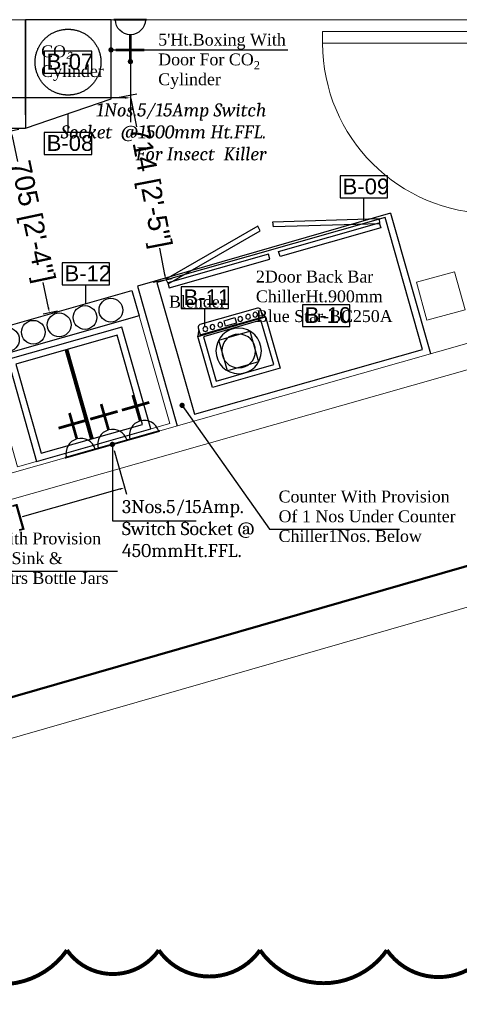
# Model space of a CAD drawing. Header units: millimetres. Extents: x 2950152 to 2989892, y -490837 to -470506.
# Tile 16 of 57: x 2972723 to 2974392, y -487728 to -483990. Entities that reach past the tile are written whole.
import ezdxf

# ---------------------------------------------------------------- set-up
doc = ezdxf.new("R2010")
doc.units = ezdxf.units.MM
doc.header["$LTSCALE"] = 1000
doc.header["$MEASUREMENT"] = 0
doc.header["$PDMODE"] = 3
doc.header["$PDSIZE"] = -1
for name, pattern in [('DASHED', [0.75, 0.5, -0.25]), ('HIDDEN', [0.375, 0.25, -0.125]), ('Hidden 2mm', [3, 2, -1])]:
    doc.linetypes.add(name, pattern=pattern)
doc.layers.get('0').update_dxf_attribs({"linetype": 'CONTINUOUS'})
doc.layers.get('Defpoints').update_dxf_attribs({"linetype": 'CONTINUOUS'})
for name, color, linetype, lineweight in [('A-DETL', 1, 'CONTINUOUS', 15), ('A-DOOR', 9, 'CONTINUOUS', 5), ('Equip No.', 1, 'CONTINUOUS', 15), ('Wall New', 1, 'CONTINUOUS', 50)]:
    doc.layers.add(name, color=color, linetype=linetype, lineweight=lineweight)
for name, color, linetype in [('ELECTRICAL', 7, 'CONTINUOUS'), ('Equipment', 5, 'CONTINUOUS'), ('Equipment Name', 7, 'CONTINUOUS')]:
    doc.layers.add(name, color=color, linetype=linetype)
doc.styles.add('ARAIL', font='arial.ttf')
doc.styles.add('Arial', font='arial.ttf')
doc.styles.get("Standard").update_dxf_attribs({"font": 'arial.ttf'})
doc.styles.add('style12', font='BOOKOSI.TTF')
doc.dimstyles.new('TFS-Dim', dxfattribs={"dimtxt": 75, "dimasz": 20, "dimexe": 25, "dimexo": 25, "dimgap": 5, "dimtad": 0, "dimdec": 0, "dimzin": 0, "dimdsep": 46, "dimtxsty": 'Standard', "dimcen": 0.09, "dimclrd": 8, "dimclre": 8, "dimadec": 0, "dimazin": 0, "dimtfac": 1, "dimtdec": 0, "dimtofl": 0, "dimtmove": 0, "dimatfit": 3, "dimldrblk": 'DOT', "dimfxl": 0, "dimtolj": 1, "dimtzin": 0, "dimlwd": -1, "dimlwe": -1, "dimarcsym": 0})

# ---------------------------------------------------------------- blocks, each defined once
blk = doc.blocks.new('A_FD_Single Door - FD2-750 X1800-7446967-LEVEL F')
at = {"layer": 'A-DOOR', "lineweight": 13}
for p, q in [((-375, 0), (-313, 0)), ((-375, -100), (-375, 0)), ((-313, 0), (-313, -50.5)), ((313, 0), (375, 0)), ((313, -50.5), (313, 0)), ((375, 0), (375, -100)), ((-313, -50.5), (-332, -50.5)), ((-332, -50.5), (-332, -100)), ((332, -50.5), (313, -50.5)), ((332, -100), (332, -50.5)), ((-332, -100), (-375, -100)), ((375, -100), (332, -100))]:
    blk.add_line(p, q, dxfattribs=at)
at = {"layer": 'A-DOOR'}
for p, q in [((332, -100), (289, -100)), ((289, -100), (289, -721)), ((332, -100), (332, -721)), ((332, -721), (289, -721))]:
    blk.add_line(p, q, dxfattribs=at)
blk.add_arc((289, -100), 621, 180, 270, dxfattribs=at)
blk = doc.blocks.new('A$Cb3d84984')
at = {"layer": 'Equipment'}
for points in [[(750, -75), (150, -75), (150, 25), (750, 25)], [(225, -500), (675, -500), (675, -98.5), (225, -98.5)], [(250, -475), (650, -475), (650, -123.5), (250, -123.5)], [(650, -123.5), (250, -123.5), (250, -475), (650, -475)]]:
    blk.add_lwpolyline(points, close=True, dxfattribs=at)
at = {"layer": 'Equipment', "linetype": 'DASHED', "lineweight": 0, "ltscale": 100}
blk.add_lwpolyline([(750, -500), (150, -500), (150, -75), (750, -75)], close=True, dxfattribs=at)
at = {"layer": 'Equipment', "const_width": 15}
blk.add_lwpolyline([(450, -475), (450, -123.5)], dxfattribs=at)
at = {"layer": 'Equipment'}
for centre in [(245, -25), (347, -25), (449, -25), (551, -25), (653, -25)]:
    blk.add_circle(centre, 45, dxfattribs=at)
blk = doc.blocks.new('A$Cd5b80f8a')
at = {"layer": 'Equipment', "linetype": 'HIDDEN', "ltscale": 250}
for points in [[(900, 520), (0, 520), (0, 0), (900, 0)], [(26.3, 16.6), (417.2, -81.8), (413.4, -101.4), (22.5, -3.1)], [(26.3, 32.8), (423.7, 32.8), (423.7, 12.8), (26.3, 12.8)], [(861, 32.8), (463.5, 32.8), (463.5, 12.8), (861, 12.8)], [(861, 16.6), (470, -81.8), (473.8, -101.4), (864.8, -3.1)]]:
    blk.add_lwpolyline(points, close=True, dxfattribs=at)
blk = doc.blocks.new('IHCL-P-KIT-GF$0$42000')
at = {"layer": 'Equipment'}
for points in [[(-267, -202.4), (0, -202.4), (0, 0), (-267, 0)], [(-247, -20), (-20, -20), (-20, -195.5), (-247, -195.5)], [(-194.6, -167.3), (-72.2, -167.3), (-72.2, -45.4), (-194.6, -45.4)], [(-257, -202.4), (-267, -202.4), (-267, -202.4), (-257, -202.4)], [(-155.1, -232.2), (-111.9, -232.2), (-111.9, -210.3), (-155.1, -210.3)]]:
    blk.add_lwpolyline(points, close=True, dxfattribs=at)
for points in [[(-267, -202.4), (-262.3, -209.7), (-257, -222.5)], [(0.3, -202.2), (-4.3, -209.5), (-9.6, -222.3)]]:
    blk.add_lwpolyline(points, dxfattribs=at)
blk.add_lwpolyline([(-257, -205.5), (-10, -205.5), (-10, -233, -0.414214), (-20, -243), (-247, -243, -0.414214), (-257, -233)], format="xyb", close=True, dxfattribs=at)
for centre, radius in [((-133.4, -106.4), 86.4), ((-133.4, -106.4), 64.3), ((-232, -221.3), 9.06), ((-203.8, -221.3), 9.06), ((-173.1, -221.3), 9.06), ((-93.9, -221.3), 9.06), ((-63.2, -221.3), 9.06), ((-35, -221.3), 9.06)]:
    blk.add_circle(centre, radius, dxfattribs=at)
blk = doc.blocks.new('*D819')
at = {"color": 8}
for p, q in [((2973094.5, -484285.8), (2973167.5, -484271.7)), ((2973146.8, -484296.1), (2973166.1, -484396.9)), ((2973274.1, -484958.2), (2973254.7, -484857.4)), ((2973229.3, -484987.2), (2973302.4, -484973.1))]:
    blk.add_line(p, q, dxfattribs=at)
at = {"color": 8, "lineweight": -2}
for points in [[(2973150, -484295.5), (2973143.5, -484296.7), (2973143, -484276.5)], [(2973277.3, -484957.6), (2973270.8, -484958.8), (2973277.8, -484977.8)]]:
    blk.add_solid(points, dxfattribs=at)
at = {"layer": 'Defpoints', "color": 0, "lineweight": -2}
for p in [(2973069.9, -484290.5), (2973277.8, -484977.8), (2973204.8, -484991.9)]:
    blk.add_point(p, dxfattribs=at)
at = {"color": 0, "lineweight": -2, "insert": (2973210.4, -484627.1), "char_height": 75, "attachment_point": 5, "rotation": 280.8831}
blk.add_mtext('\\A1;714 [2\'-5"]', dxfattribs=at)
blk = doc.blocks.new('_Dot')
at = {"color": 0, "linetype": 'ByBlock', "lineweight": -2}
blk.add_line((-0.5, 0), (-1, 0), dxfattribs=at)
at = {"color": 0, "linetype": 'ByBlock', "const_width": 0.5}
blk.add_lwpolyline([(-0.25, 0, 1), (0.25, 0, 1)], format="xyb", close=True, dxfattribs=at)
blk = doc.blocks.new('*D820')
at = {"color": 8}
for p, q in [((2972720.5, -484407), (2972665.9, -484418.5)), ((2972694.5, -484432.9), (2972714.9, -484528.9)), ((2972832.4, -485083.7), (2972812, -484987.7)), ((2972866.6, -485096.9), (2972812, -485108.4))]:
    blk.add_line(p, q, dxfattribs=at)
at = {"color": 8, "lineweight": -2}
for points in [[(2972697.8, -484432.2), (2972691.3, -484433.6), (2972690.4, -484413.3)], [(2972835.6, -485083), (2972829.1, -485084.4), (2972836.5, -485103.3)]]:
    blk.add_solid(points, dxfattribs=at)
at = {"layer": 'Defpoints', "color": 0, "lineweight": -2}
for p in [(2972744.9, -484401.8), (2972836.5, -485103.3), (2972891.1, -485091.7)]:
    blk.add_point(p, dxfattribs=at)
at = {"color": 0, "lineweight": -2, "insert": (2972763.4, -484758.3), "char_height": 75, "attachment_point": 5, "rotation": 281.9588}
blk.add_mtext('\\A1;705 [2\'-4"]', dxfattribs=at)
blk = doc.blocks.new('A$C21C85089')
at = {"layer": 'ELECTRICAL'}
for points, const_width in [([(-42, 108.5), (43.4, 108.5)], 4.7), ([(0, 69.7), (0, 0)], 7.15), ([(-35.8, 30), (38, 30)], 7.15)]:
    blk.add_lwpolyline(points, dxfattribs=dict(at, const_width=const_width))
blk.add_arc((0, 108.5), 38.8, 180, 0, dxfattribs=at)
blk = doc.blocks.new('*D823')
at = {"layer": 'Defpoints', "color": 0, "lineweight": -2}
for p in [(2973075, -485602), (2973121.9, -485767), (2971920.3, -485930.3)]:
    blk.add_point(p, dxfattribs=at)
at = {"layer": 'ELECTRICAL', "color": 8}
for p, q in [((2973081.8, -485626), (2973128.7, -485791)), ((2973102.7, -485772.4), (2972732.3, -485877.8)), ((2971927.1, -485954.4), (2971974, -486119.4)), ((2971986.4, -486089.9), (2972356.8, -485984.6))]:
    blk.add_line(p, q, dxfattribs=at)
at = {"layer": 'ELECTRICAL', "color": 8, "lineweight": -2}
for points in [[(2973101.7, -485769.2), (2973103.6, -485775.6), (2973121.9, -485767)], [(2971985.5, -486086.7), (2971987.3, -486093.1), (2971967.2, -486095.4)]]:
    blk.add_solid(points, dxfattribs=at)
at = {"layer": 'ELECTRICAL', "color": 0, "lineweight": -2, "insert": (2972544.5, -485931.2), "char_height": 75, "attachment_point": 5, "rotation": 15.875}
blk.add_mtext("\\A1;1200 [4']", dxfattribs=at)
blk = doc.blocks.new('*D827')
at = {"layer": 'Defpoints', "color": 0, "lineweight": -2}
for p in [(2971343.3, -484149.4), (2973143.5, -484149.4), (2971343.3, -484286.9)]:
    blk.add_point(p, dxfattribs=at)
at = {"layer": 'ELECTRICAL', "color": 8}
for p, q in [((2971343.3, -484174.4), (2971343.3, -484311.9)), ((2973143.5, -484174.4), (2973143.5, -484312)), ((2971363.3, -484286.9), (2972048.2, -484287)), ((2973123.5, -484287), (2972438.6, -484287))]:
    blk.add_line(p, q, dxfattribs=at)
at = {"layer": 'ELECTRICAL', "color": 8, "lineweight": -2}
for points in [[(2971363.3, -484283.6), (2971363.3, -484290.3), (2971343.3, -484286.9)], [(2973123.5, -484283.7), (2973123.5, -484290.3), (2973143.5, -484287)]]:
    blk.add_solid(points, dxfattribs=at)
at = {"layer": 'ELECTRICAL', "color": 0, "lineweight": -2, "insert": (2972243.4, -484287), "char_height": 75, "attachment_point": 5, "rotation": 359.9986}
blk.add_mtext("\\A1;1800 [6']", dxfattribs=at)

msp = doc.modelspace()

# ---------------------------------------------------------------- linework, layer by layer
at = {"lineweight": -2}
msp.add_circle((2970013.8, -481719.3), 9117.6, dxfattribs=at)
at = {"layer": 'A-DETL', "linetype": 'Hidden 2mm', "ltscale": 30}
for p, q in [((2971343.3, -483990.4), (2974623.3, -483990.4)), ((2973373.5, -483990.4), (2973248.5, -483990.4)), ((2974473.5, -485204.2), (2971343.3, -486094.4)), ((2974623.3, -485262.4), (2971343.3, -486194.4))]:
    msp.add_line(p, q, dxfattribs=at)
msp.add_lwpolyline([(2974623.3, -486162.3), (2965607.9, -488759.6), (2965565.6, -488615.7), (2965590.8, -484927.5), (2965951.9, -484805.7), (2965659.4, -482312.7), (2965586, -482312.2), (2965616.8, -474190.7), (2965554.7, -474043.9), (2971880.7, -471307, -0.433468), (2974633.2, -473078), (2974649.4, -482237.3), (2971418.2, -482237), (2971418.1, -483990.1), (2974623.3, -483990.4), (2974623.3, -484054.9)], format="xyb", dxfattribs=at)
msp.add_lwpolyline([(2963436.1, -489385.3), (2974623.3, -486162.3), (2974623.4, -484914.8)], dxfattribs=at)
msp.add_lwpolyline([(2974229.1, -484986.9), (2974269.1, -485131.5), (2974413.7, -485091.5), (2974373.7, -484946.9)], close=True, dxfattribs=at)
at = {"layer": 'Equip No.', "lineweight": -2}
for p, q in [((2972906.7, -484418.9), (2972906.7, -484346.4)), ((2974029.8, -484753.6), (2974029.8, -484666.4)), ((2972974.5, -485068), (2972974.5, -484996.4)), ((2973426.2, -485155.8), (2973426.2, -485087.1))]:
    msp.add_line(p, q, dxfattribs=at)
for points in [[(2972816.6, -484192.9), (2972996.7, -484192.9), (2972996.7, -484110.2), (2972816.6, -484110.2)], [(2972816.6, -484501.6), (2972996.7, -484501.6), (2972996.7, -484418.9), (2972816.6, -484418.9)], [(2973939.7, -484666.4), (2974119.8, -484666.4), (2974119.8, -484583.7), (2973939.7, -484583.7)], [(2972884.4, -484996.4), (2973064.5, -484996.4), (2973064.5, -484913.7), (2972884.4, -484913.7)], [(2973336.2, -485087.1), (2973516.3, -485087.1), (2973516.3, -485004.4), (2973336.2, -485004.4)], [(2973796, -485154.9), (2973976.1, -485154.9), (2973976.1, -485072.2), (2973796, -485072.2)]]:
    msp.add_lwpolyline(points, close=True, dxfattribs=at)
at = {"layer": 'Equipment', "color": 32, "ltscale": 50}
for p, q in [((2972744.9, -484351.8), (2972744.9, -483990.4)), ((2971893.3, -484401.8), (2972744.9, -484401.8)), ((2974131, -484724.4), (2973170.3, -485001.8)), ((2974131, -484724.4), (2974282.8, -485257.9)), ((2973170.3, -485001.8), (2973321.1, -485532.2))]:
    msp.add_line(p, q, dxfattribs=at)
msp.add_lwpolyline([(2972744.9, -484401.8), (2973069.9, -484290.5), (2973069.9, -483990.4), (2972744.9, -483990.4)], close=True, dxfattribs=at)
at = {"layer": 'Equipment', "linetype": 'HIDDEN', "ltscale": 250}
msp.add_circle((2972906.7, -484151.6), 125, dxfattribs=at)
at = {"layer": 'Wall New'}
msp.add_line((2971349.6, -486949.4), (2974623.3, -486006.2), dxfattribs=at)
at = {"layer": 'Wall New', "const_width": 15}
msp.add_lwpolyline([(2974509.5, -487522.4, -0.520567), (2974117, -487522.4, -0.520567), (2973635.2, -487522.4, -0.520567), (2973251, -487522.4, -0.520567), (2972902.7, -487522.4, -0.520567), (2972405.4, -487522.4, -0.520567), (2971911.5, -487522.4, -0.520567), (2971642.4, -487522.4, -0.520567), (2971280.9, -487522.4, -0.520567), (2970789.2, -487522.4, -0.520567), (2970439.1, -487522.4, -0.520567), (2970439.1, -487156.3, -0.520567), (2970439.1, -486872.6, -0.520567), (2970439.1, -486358.3, -0.520567), (2970439.1, -485918.9, -0.520567), (2970439.1, -485473.2, -0.520567), (2970439.1, -485154.2, -0.520567), (2970439.1, -484643, -0.520567), (2970439.1, -484345.9, -0.520567), (2970439.1, -484022.1, -0.520567), (2970439.1, -483746.9, -0.520567)], format="xyb", dxfattribs=at)

# ---------------------------------------------------------------- block references
at = {"layer": 'A-DETL', "linetype": 'Hidden 2mm', "ltscale": 30, "xscale": -1.040529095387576, "yscale": 1.040529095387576, "zscale": 1.040529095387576, "rotation": 270.0000001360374}
msp.add_blockref('A_FD_Single Door - FD2-750 X1800-7446967-LEVEL F', (2974623.3, -484380.6), dxfattribs=at)
at = {"layer": 'ELECTRICAL', "yscale": 1.464380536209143, "zscale": 1.464380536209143}
for p, xscale, rotation in [((2973143.5, -484149.4), -1.464380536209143, 0.03025453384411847), ((2973032.5, -485449.4), 1.464380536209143, 195.8750112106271), ((2973152.7, -485415.2), 1.464380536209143, 195.8750112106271), ((2972912.2, -485483.5), 1.464380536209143, 195.8750112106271)]:
    msp.add_blockref('A$C21C85089', p, dxfattribs=dict(at, xscale=xscale, rotation=rotation))
at = {"layer": 'Equipment'}
for name, p, rotation in [('A$Cd5b80f8a', (2974110, -484741.6), 195.8750112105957), ('A$Cb3d84984', (2972434.4, -485247.5), 15.86928727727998)]:
    msp.add_blockref(name, p, dxfattribs=dict(at, rotation=rotation))
at = {"layer": 'Equipment', "xscale": -1, "rotation": 196.071163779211}
msp.add_blockref('IHCL-P-KIT-GF$0$42000', (2973712, -485313.2), dxfattribs=at)

# ---------------------------------------------------------------- texts
at = {"layer": 'ELECTRICAL', "color": 0, "insert": (2973659.5, -484307.9, -1117.4), "char_height": 50, "width": 791.5, "attachment_point": 3, "style": 'style12'}
msp.add_mtext('{\\fCambria|b0|i1|c0|p18;1Nos.5/15Amp Switch Socket  @1500mm Ht.FFL. For Insect  Killer}', dxfattribs=at)
at = {"layer": 'ELECTRICAL', "color": 7, "insert": (2973111.4, -485813.6, 0), "char_height": 50, "width": 755.439, "attachment_point": 1, "style": 'ARAIL'}
msp.add_mtext('{\\fCambria|b0|i0|c0|p18;3Nos.5/15Amp. \\PSwitch Socket @ 450mmHt.FFL.}', dxfattribs=at)
at = {"layer": 'Equip No.', "color": 7, "char_height": 60, "attachment_point": 1, "style": 'Arial'}
for s, insert in [('B-07', (2972825.6, -484119.8, 1117.4)), ('B-08', (2972825.6, -484428.5, 1117.4)), ('B-09', (2973948.7, -484593.3, 1117.4)), ('B-12', (2972893.3, -484923.3, 1117.4)), ('B-11', (2973345.1, -485014, 1117.4)), ('B-10', (2973804.9, -485081.8, 1117.4))]:
    msp.add_mtext_dynamic_manual_height_columns(s, width=739.357, gutter_width=15, heights=[46.5], dxfattribs=dict(at, insert=insert))
at = {"layer": 'Equipment Name', "color": 0, "char_height": 45, "attachment_point": 1, "style": 'style12'}
for s, insert, width in [("\\A1;{\\C256;5'Ht.Boxing With \\PDoor For CO\\H0.7x;\\S^ 2;\\H1.42857x; \\PCylinder}", (2973249, -484043.7, 0.5), 783.511), ('Blender', (2973289.9, -485038.4, -0.5), 672.154), ('Counter With Provision\\POf 1 Nos Under Counter Chiller1Nos. Below ', (2973705.8, -485777.9, 1), 839.12), ('Counter With Provision\\POf Sunken Sink &\\P2Nos. 20 Ltrs Bottle Jars', (2972382.8, -485937, 1), 839.12)]:
    msp.add_mtext(s, dxfattribs=dict(at, insert=insert, width=width))
at = {"layer": 'Equipment Name', "insert": (2972804.6, -484088), "char_height": 45, "attachment_point": 1, "style": 'style12'}
msp.add_mtext_dynamic_manual_height_columns('CO{\\fISOCPEUR|b0|i1|c0|p34;₂} \\PCylinder', width=676.369, gutter_width=12.5, heights=[0], dxfattribs=at)
at = {"layer": 'Equipment Name', "color": 0, "insert": (2973619.7, -484943.1), "char_height": 45, "attachment_point": 1, "style": 'style12'}
msp.add_mtext_dynamic_manual_height_columns('2Door Back Bar ChillerHt.900mm\\PBlue Star-BC250A', width=813.321, gutter_width=12.5, heights=[0], dxfattribs=at)

# ---------------------------------------------------------------- dimensions: what is measured, and where the dimension line sits
at = {"lineweight": -2}
for p1, p2, distance, picture, middle in [((2973069.9, -484290.5), (2973204.8, -484991.9), 74.4, '*D819', (2973210.4, -484627.1)), ((2972744.9, -484401.8), (2972891.1, -485091.7), -55.8, '*D820', (2972763.4, -484758.3))]:
    dim = msp.add_aligned_dim(p1=p1, p2=p2, distance=distance, dimstyle='TFS-Dim', dxfattribs=at)
    dim.commit()
    dim.dimension.update_dxf_attribs({"geometry": picture, "text_midpoint": middle})
at = {"layer": 'ELECTRICAL', "lineweight": -2}
for p1, p2, distance, picture, middle in [((2973143.5, -484149.4), (2971343.3, -484149.4), 137.6, '*D827', (2972243.4, -484287)), ((2971920.3, -485930.3), (2973075, -485602), -171.6, '*D823', (2972544.5, -485931.2))]:
    dim = msp.add_aligned_dim(p1=p1, p2=p2, distance=distance, dimstyle='TFS-Dim', dxfattribs=at)
    dim.commit()
    dim.dimension.update_dxf_attribs({"geometry": picture, "text_midpoint": middle})

# ---------------------------------------------------------------- leaders
msp.add_leader([(2973143.5, -484149.4), (2973143.5, -484379.2)], dimstyle='TFS-Dim', override={"dimgap": 5, "dimtad": 0, "dimfxl": 1.25, "dimfxlon": 1, "dimtfill": 1, "dimarcsym": 1}, dxfattribs=at)
at = {"layer": 'ELECTRICAL', "color": 7}
msp.add_leader([(2973075, -485602.5), (2973075, -485892.5), (2973393.4, -485892.5)], dimstyle='TFS-Dim', override={"dimgap": 5, "dimtad": 0, "dimfxl": 1.25, "dimfxlon": 1, "dimtfill": 1, "dimarcsym": 1}, dxfattribs=at)
at = {"layer": 'Equipment Name', "color": 0}
for points in [[(2973069.9, -484105.2), (2973740.5, -484105.2)], [(2972219.6, -485275.9), (2972340.3, -486083.7), (2973094.8, -486083.7)], [(2973339.7, -485454.5), (2973670.9, -485924.6), (2974164.4, -485924.6)]]:
    msp.add_leader(points, dimstyle='TFS-Dim', override={"dimgap": 5, "dimtad": 0, "dimfxl": 1.25, "dimfxlon": 1, "dimtfill": 1, "dimarcsym": 1}, dxfattribs=at)

doc.saveas('drawing.dxf')
